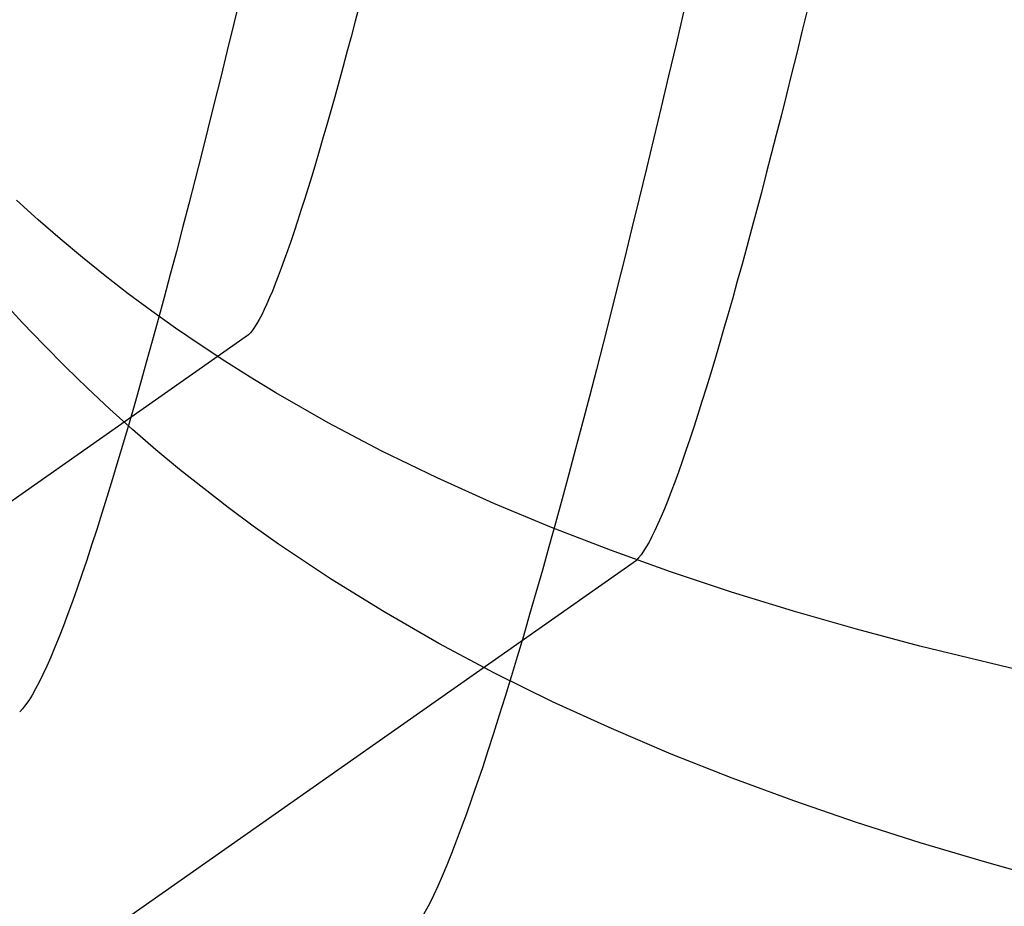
# Model space of a CAD drawing. Extents: x 2585 to 3160, y 2666 to 3200.
# Tile 106 of 256: x 2658 to 2682, y 2697 to 2719. Entities that reach past the tile are written whole.
import ezdxf

# ---------------------------------------------------------------- set-up
doc = ezdxf.new("R2010")
doc.units = 0
doc.layers.add('CAPA_01', color=12, linetype='CONTINUOUS')
doc.layers.add('PP', color=51, linetype='CONTINUOUS')

msp = doc.modelspace()

# ---------------------------------------------------------------- linework, layer by layer
at = {"layer": 'CAPA_01'}
for points in [[(2683.592, 2702.644, 428.286), (2680.346, 2703.427, 428.796), (2678.755, 2703.852, 429.065), (2677.18, 2704.304, 429.344), (2675.63, 2704.782, 429.632), (2674.099, 2705.29, 429.931), (2672.597, 2705.827, 430.239), (2671.119, 2706.397, 430.557), (2669.673, 2707, 430.884), (2668.255, 2707.638, 431.22), (2666.873, 2708.312, 431.563), (2665.524, 2709.023, 431.914), (2664.215, 2709.772, 432.27), (2663.574, 2710.161, 432.451), (2662.942, 2710.56, 432.632), (2662.32, 2710.97, 432.815), (2661.709, 2711.388, 432.998), (2661.109, 2711.816, 433.182), (2660.52, 2712.253, 433.365), (2659.942, 2712.701, 433.55), (2659.373, 2713.158, 433.734), (2658.814, 2713.626, 433.919), (2658.264, 2714.106, 434.104), (2657.724, 2714.595, 434.288)], [(2683.587, 2697.565, 435.536), (2681.961, 2698.02, 435.836), (2680.347, 2698.503, 436.147), (2678.759, 2699.012, 436.468), (2677.188, 2699.551, 436.801), (2675.642, 2700.12, 437.144), (2674.117, 2700.724, 437.498), (2672.62, 2701.36, 437.862), (2671.148, 2702.033, 438.237), (2669.71, 2702.743, 438.621), (2668.3, 2703.493, 439.015), (2666.927, 2704.282, 439.415), (2665.587, 2705.112, 439.823), (2664.933, 2705.543, 440.029), (2664.288, 2705.983, 440.236), (2663.653, 2706.435, 440.444), (2663.027, 2706.897, 440.653), (2662.411, 2707.371, 440.864), (2661.807, 2707.854, 441.074), (2661.214, 2708.347, 441.284), (2660.632, 2708.85, 441.494), (2660.061, 2709.363, 441.704), (2659.5, 2709.887, 441.914), (2658.948, 2710.422, 442.124), (2658.407, 2710.969, 442.334), (2657.876, 2711.526, 442.542), (2657.357, 2712.092, 442.749)]]:
    msp.add_polyline3d(points, dxfattribs=at)
at = {"layer": 'PP'}
for p, q in [((2663.531, 2711.221, 400.363), (2621.822, 2681.92, 26.161)), ((2673.244, 2705.575, 400.02), (2631.535, 2676.274, 25.82))]:
    msp.add_line(p, q, dxfattribs=at)
at = {"layer": 'PP', "extrusion": (0.19151, 0.858712, 0.475329)}
msp.add_lwpolyline([(-2018.307, -1157.745), (-2018.461, -1157.832), (-2018.614, -1157.923), (-2018.766, -1158.019), (-2018.917, -1158.118), (-2019.068, -1158.222), (-2019.217, -1158.33), (-2019.364, -1158.442), (-2019.51, -1158.558), (-2019.654, -1158.679), (-2019.797, -1158.804), (-2019.937, -1158.933), (-2020.075, -1159.066), (-2020.21, -1159.203), (-2020.342, -1159.344), (-2020.472, -1159.489), (-2020.599, -1159.638), (-2020.723, -1159.79), (-2020.843, -1159.947), (-2020.96, -1160.107), (-2021.073, -1160.27), (-2021.182, -1160.437), (-2021.288, -1160.607), (-2021.389, -1160.78), (-2021.486, -1160.956), (-2021.578, -1161.135), (-2021.666, -1161.317), (-2021.75, -1161.501), (-2021.828, -1161.688), (-2021.902, -1161.876), (-2021.971, -1162.067), (-2022.035, -1162.259), (-2022.093, -1162.453), (-2022.147, -1162.649), (-2022.195, -1162.845), (-2022.239, -1163.043), (-2022.276, -1163.241), (-2022.309, -1163.44), (-2022.336, -1163.639), (-2022.358, -1163.839), (-2022.375, -1164.038), (-2022.386, -1164.238), (-2022.393, -1164.436), (-2022.394, -1164.635), (-2022.389, -1164.832), (-2022.38, -1165.029), (-2022.366, -1165.224), (-2022.347, -1165.418), (-2022.323, -1165.611), (-2022.294, -1165.802), (-2022.261, -1165.991), (-2022.223, -1166.178), (-2022.18, -1166.364), (-2022.134, -1166.546), (-2022.083, -1166.727), (-2022.028, -1166.905), (-2021.969, -1167.08), (-2021.907, -1167.253), (-2021.841, -1167.423), (-2021.771, -1167.59), (-2021.698, -1167.754), (-2021.622, -1167.916), (-2021.543, -1168.074), (-2021.46, -1168.228), (-2021.376, -1168.38), (-2021.287, -1168.53), (-2021.195, -1168.679), (-2021.098, -1168.827), (-2020.997, -1168.974), (-2020.891, -1169.121), (-2020.781, -1169.266), (-2020.667, -1169.409), (-2020.549, -1169.551), (-2020.426, -1169.691), (-2020.299, -1169.829), (-2020.168, -1169.966), (-2020.032, -1170.099), (-2019.893, -1170.231), (-2019.749, -1170.36), (-2019.601, -1170.486), (-2019.449, -1170.609), (-2019.294, -1170.729), (-2019.134, -1170.845), (-2018.971, -1170.959), (-2018.804, -1171.068), (-2018.634, -1171.174), (-2018.46, -1171.276), (-2018.283, -1171.374), (-2018.103, -1171.468), (-2017.92, -1171.557), (-2017.735, -1171.642), (-2017.547, -1171.723), (-2017.356, -1171.799), (-2017.163, -1171.87), (-2016.969, -1171.936), (-2016.772, -1171.997), (-2016.574, -1172.054), (-2016.374, -1172.105), (-2016.173, -1172.151), (-2015.971, -1172.192), (-2015.768, -1172.228), (-2015.564, -1172.259), (-2015.36, -1172.285), (-2015.156, -1172.305), (-2014.952, -1172.321), (-2014.748, -1172.331), (-2014.544, -1172.336), (-2014.341, -1172.336), (-2014.139, -1172.331), (-2013.937, -1172.321), (-2013.737, -1172.306), (-2013.538, -1172.286), (-2013.341, -1172.262), (-2013.145, -1172.233), (-2012.951, -1172.199), (-2012.759, -1172.161), (-2012.569, -1172.119), (-2012.382, -1172.072), (-2012.197, -1172.022), (-2012.014, -1171.967), (-2011.834, -1171.909), (-2011.657, -1171.847), (-2011.483, -1171.782), (-2011.311, -1171.713), (-2011.143, -1171.641), (-2010.977, -1171.565), (-2010.815, -1171.487), (-2010.656, -1171.406), (-2010.5, -1171.322), (-2010.347, -1171.235), (-2010.193, -1171.144), (-2010.041, -1171.049), (-2009.89, -1170.949), (-2009.739, -1170.846), (-2009.59, -1170.738), (-2009.443, -1170.626), (-2009.297, -1170.509), (-2009.153, -1170.389), (-2009.011, -1170.264), (-2008.87, -1170.135), (-2008.733, -1170.002), (-2008.597, -1169.865), (-2008.465, -1169.724), (-2008.335, -1169.579), (-2008.208, -1169.43), (-2008.084, -1169.277), (-2007.964, -1169.121), (-2007.847, -1168.961), (-2007.734, -1168.798), (-2007.625, -1168.631), (-2007.52, -1168.461), (-2007.418, -1168.287), (-2007.322, -1168.111), (-2007.229, -1167.932), (-2007.141, -1167.751), (-2007.058, -1167.566), (-2006.979, -1167.38), (-2006.905, -1167.191), (-2006.836, -1167.001), (-2006.772, -1166.808), (-2006.714, -1166.614), (-2006.66, -1166.419), (-2006.612, -1166.223), (-2006.569, -1166.025), (-2006.531, -1165.827), (-2006.498, -1165.628), (-2006.471, -1165.428), (-2006.449, -1165.229), (-2006.432, -1165.029), (-2006.421, -1164.83), (-2006.415, -1164.631), (-2006.414, -1164.433), (-2006.418, -1164.235), (-2006.427, -1164.039), (-2006.441, -1163.843), (-2006.46, -1163.649), (-2006.484, -1163.457), (-2006.513, -1163.266), (-2006.547, -1163.076), (-2006.584, -1162.889), (-2006.627, -1162.704), (-2006.673, -1162.521), (-2006.724, -1162.341), (-2006.779, -1162.163), (-2006.838, -1161.987), (-2006.9, -1161.814), (-2006.967, -1161.644), (-2007.036, -1161.477), (-2007.109, -1161.313), (-2007.185, -1161.152), (-2007.265, -1160.994), (-2007.347, -1160.839), (-2007.432, -1160.688), (-2007.52, -1160.538), (-2007.613, -1160.389), (-2007.709, -1160.241), (-2007.811, -1160.093), (-2007.916, -1159.947), (-2008.026, -1159.802), (-2008.14, -1159.659), (-2008.258, -1159.517), (-2008.381, -1159.376), (-2008.508, -1159.238), (-2008.639, -1159.102), (-2008.775, -1158.968), (-2008.914, -1158.837), (-2009.058, -1158.708), (-2009.206, -1158.582), (-2009.358, -1158.459), (-2009.514, -1158.339), (-2009.673, -1158.222), (-2009.836, -1158.109), (-2010.003, -1157.999), (-2010.174, -1157.893), (-2010.347, -1157.792), (-2010.524, -1157.694), (-2010.704, -1157.6), (-2010.887, -1157.51), (-2011.072, -1157.425), (-2011.261, -1157.345), (-2011.451, -1157.269), (-2011.644, -1157.198), (-2011.839, -1157.132), (-2012.035, -1157.07), (-2012.234, -1157.014), (-2012.433, -1156.963), (-2012.634, -1156.916), (-2012.837, -1156.875), (-2013.039, -1156.839), (-2013.243, -1156.808), (-2013.447, -1156.783), (-2013.651, -1156.762), (-2013.855, -1156.747), (-2014.06, -1156.737), (-2014.263, -1156.732), (-2014.466, -1156.732), (-2014.669, -1156.737), (-2014.87, -1156.747), (-2015.07, -1156.762), (-2015.269, -1156.782), (-2015.466, -1156.806), (-2015.662, -1156.835), (-2015.856, -1156.869), (-2016.048, -1156.907), (-2016.238, -1156.949), (-2016.425, -1156.995), (-2016.61, -1157.046), (-2016.793, -1157.1), (-2016.973, -1157.159), (-2017.15, -1157.221), (-2017.325, -1157.286), (-2017.496, -1157.355), (-2017.665, -1157.427), (-2017.83, -1157.502), (-2017.992, -1157.58), (-2018.151, -1157.661)], close=True, dxfattribs=at)
at = {"layer": 'PP', "extrusion": (0.182173, 0.743423, 0.643533)}
msp.add_lwpolyline([(-1950.344, -1776.284), (-1950.497, -1776.372), (-1950.649, -1776.465), (-1950.801, -1776.562), (-1950.951, -1776.663), (-1951.101, -1776.769), (-1951.249, -1776.878), (-1951.395, -1776.992), (-1951.54, -1777.11), (-1951.683, -1777.232), (-1951.825, -1777.358), (-1951.964, -1777.488), (-1952.1, -1777.623), (-1952.234, -1777.761), (-1952.366, -1777.904), (-1952.494, -1778.05), (-1952.62, -1778.2), (-1952.742, -1778.354), (-1952.861, -1778.512), (-1952.977, -1778.673), (-1953.088, -1778.838), (-1953.196, -1779.006), (-1953.3, -1779.177), (-1953.4, -1779.351), (-1953.495, -1779.529), (-1953.586, -1779.709), (-1953.673, -1779.891), (-1953.755, -1780.076), (-1953.832, -1780.264), (-1953.904, -1780.453), (-1953.971, -1780.644), (-1954.033, -1780.837), (-1954.09, -1781.032), (-1954.142, -1781.228), (-1954.189, -1781.425), (-1954.231, -1781.623), (-1954.267, -1781.822), (-1954.298, -1782.021), (-1954.323, -1782.221), (-1954.344, -1782.421), (-1954.359, -1782.62), (-1954.368, -1782.82), (-1954.373, -1783.019), (-1954.372, -1783.217), (-1954.366, -1783.415), (-1954.356, -1783.611), (-1954.34, -1783.807), (-1954.319, -1784.001), (-1954.293, -1784.193), (-1954.263, -1784.384), (-1954.228, -1784.573), (-1954.189, -1784.759), (-1954.145, -1784.944), (-1954.097, -1785.127), (-1954.044, -1785.307), (-1953.988, -1785.484), (-1953.928, -1785.659), (-1953.864, -1785.831), (-1953.796, -1786.001), (-1953.725, -1786.167), (-1953.651, -1786.33), (-1953.573, -1786.491), (-1953.493, -1786.648), (-1953.409, -1786.802), (-1953.323, -1786.953), (-1953.234, -1787.102), (-1953.14, -1787.25), (-1953.042, -1787.397), (-1952.939, -1787.543), (-1952.833, -1787.689), (-1952.722, -1787.832), (-1952.606, -1787.975), (-1952.487, -1788.115), (-1952.363, -1788.254), (-1952.235, -1788.391), (-1952.103, -1788.526), (-1951.966, -1788.659), (-1951.825, -1788.789), (-1951.68, -1788.916), (-1951.532, -1789.041), (-1951.379, -1789.162), (-1951.222, -1789.28), (-1951.062, -1789.396), (-1950.897, -1789.507), (-1950.73, -1789.615), (-1950.558, -1789.719), (-1950.384, -1789.819), (-1950.206, -1789.916), (-1950.026, -1790.007), (-1949.842, -1790.095), (-1949.656, -1790.178), (-1949.467, -1790.257), (-1949.276, -1790.331), (-1949.083, -1790.4), (-1948.887, -1790.464), (-1948.69, -1790.523), (-1948.491, -1790.578), (-1948.291, -1790.627), (-1948.09, -1790.671), (-1947.888, -1790.71), (-1947.684, -1790.744), (-1947.481, -1790.773), (-1947.276, -1790.796), (-1947.072, -1790.815), (-1946.868, -1790.828), (-1946.664, -1790.836), (-1946.46, -1790.839), (-1946.257, -1790.837), (-1946.055, -1790.829), (-1945.854, -1790.817), (-1945.654, -1790.8), (-1945.455, -1790.779), (-1945.258, -1790.752), (-1945.062, -1790.721), (-1944.869, -1790.686), (-1944.677, -1790.646), (-1944.488, -1790.601), (-1944.301, -1790.553), (-1944.116, -1790.5), (-1943.934, -1790.444), (-1943.754, -1790.384), (-1943.578, -1790.32), (-1943.404, -1790.253), (-1943.233, -1790.182), (-1943.065, -1790.108), (-1942.901, -1790.031), (-1942.739, -1789.951), (-1942.581, -1789.869), (-1942.426, -1789.783), (-1942.273, -1789.695), (-1942.12, -1789.602), (-1941.969, -1789.505), (-1941.818, -1789.404), (-1941.669, -1789.299), (-1941.521, -1789.189), (-1941.374, -1789.076), (-1941.229, -1788.958), (-1941.086, -1788.836), (-1940.945, -1788.709), (-1940.806, -1788.579), (-1940.669, -1788.445), (-1940.535, -1788.306), (-1940.404, -1788.164), (-1940.275, -1788.017), (-1940.15, -1787.867), (-1940.027, -1787.713), (-1939.909, -1787.555), (-1939.793, -1787.394), (-1939.681, -1787.229), (-1939.574, -1787.061), (-1939.47, -1786.89), (-1939.37, -1786.716), (-1939.274, -1786.539), (-1939.183, -1786.359), (-1939.097, -1786.176), (-1939.015, -1785.991), (-1938.938, -1785.804), (-1938.866, -1785.614), (-1938.799, -1785.423), (-1938.736, -1785.23), (-1938.679, -1785.035), (-1938.627, -1784.839), (-1938.581, -1784.642), (-1938.539, -1784.444), (-1938.503, -1784.246), (-1938.472, -1784.046), (-1938.446, -1783.847), (-1938.426, -1783.647), (-1938.411, -1783.447), (-1938.401, -1783.248), (-1938.397, -1783.049), (-1938.398, -1782.85), (-1938.403, -1782.653), (-1938.414, -1782.456), (-1938.43, -1782.261), (-1938.451, -1782.067), (-1938.476, -1781.874), (-1938.507, -1781.684), (-1938.542, -1781.495), (-1938.581, -1781.308), (-1938.625, -1781.123), (-1938.673, -1780.941), (-1938.726, -1780.761), (-1938.782, -1780.583), (-1938.842, -1780.408), (-1938.906, -1780.236), (-1938.974, -1780.067), (-1939.045, -1779.9), (-1939.119, -1779.737), (-1939.196, -1779.577), (-1939.277, -1779.419), (-1939.36, -1779.265), (-1939.447, -1779.115), (-1939.536, -1778.966), (-1939.63, -1778.818), (-1939.728, -1778.67), (-1939.83, -1778.524), (-1939.937, -1778.379), (-1940.048, -1778.235), (-1940.163, -1778.093), (-1940.283, -1777.952), (-1940.407, -1777.813), (-1940.535, -1777.676), (-1940.667, -1777.541), (-1940.804, -1777.409), (-1940.945, -1777.279), (-1941.089, -1777.151), (-1941.238, -1777.027), (-1941.391, -1776.905), (-1941.548, -1776.787), (-1941.708, -1776.672), (-1941.872, -1776.56), (-1942.04, -1776.452), (-1942.211, -1776.348), (-1942.386, -1776.248), (-1942.563, -1776.152), (-1942.744, -1776.06), (-1942.928, -1775.972), (-1943.114, -1775.889), (-1943.303, -1775.811), (-1943.494, -1775.737), (-1943.687, -1775.668), (-1943.882, -1775.603), (-1944.08, -1775.544), (-1944.278, -1775.49), (-1944.478, -1775.44), (-1944.68, -1775.396), (-1944.882, -1775.357), (-1945.085, -1775.323), (-1945.289, -1775.295), (-1945.493, -1775.271), (-1945.698, -1775.253), (-1945.902, -1775.24), (-1946.106, -1775.232), (-1946.31, -1775.229), (-1946.513, -1775.231), (-1946.715, -1775.238), (-1946.916, -1775.25), (-1947.116, -1775.267), (-1947.315, -1775.289), (-1947.512, -1775.315), (-1947.707, -1775.346), (-1947.901, -1775.382), (-1948.093, -1775.422), (-1948.282, -1775.466), (-1948.469, -1775.514), (-1948.654, -1775.567), (-1948.836, -1775.623), (-1949.015, -1775.683), (-1949.192, -1775.747), (-1949.366, -1775.814), (-1949.537, -1775.885), (-1949.705, -1775.959), (-1949.869, -1776.036), (-1950.031, -1776.116), (-1950.189, -1776.199)], close=True, dxfattribs=at)
at = {"layer": 'PP', "extrusion": (0.165008, 0.597238, 0.784907)}
msp.add_lwpolyline([(-1853.963, -2343.023), (-1854.115, -2343.115), (-1854.265, -2343.211), (-1854.415, -2343.311), (-1854.563, -2343.415), (-1854.711, -2343.523), (-1854.857, -2343.635), (-1855.001, -2343.752), (-1855.144, -2343.873), (-1855.285, -2343.998), (-1855.424, -2344.127), (-1855.56, -2344.26), (-1855.694, -2344.397), (-1855.826, -2344.539), (-1855.955, -2344.684), (-1856.08, -2344.833), (-1856.203, -2344.985), (-1856.323, -2345.142), (-1856.439, -2345.302), (-1856.551, -2345.466), (-1856.66, -2345.633), (-1856.765, -2345.803), (-1856.865, -2345.976), (-1856.962, -2346.152), (-1857.054, -2346.332), (-1857.142, -2346.513), (-1857.225, -2346.698), (-1857.303, -2346.884), (-1857.377, -2347.073), (-1857.445, -2347.264), (-1857.509, -2347.457), (-1857.568, -2347.651), (-1857.621, -2347.847), (-1857.67, -2348.044), (-1857.713, -2348.242), (-1857.751, -2348.441), (-1857.783, -2348.641), (-1857.81, -2348.841), (-1857.832, -2349.041), (-1857.849, -2349.241), (-1857.86, -2349.441), (-1857.866, -2349.641), (-1857.867, -2349.84), (-1857.863, -2350.038), (-1857.854, -2350.236), (-1857.839, -2350.432), (-1857.82, -2350.627), (-1857.795, -2350.821), (-1857.766, -2351.013), (-1857.733, -2351.203), (-1857.694, -2351.391), (-1857.651, -2351.577), (-1857.604, -2351.761), (-1857.553, -2351.942), (-1857.497, -2352.121), (-1857.437, -2352.298), (-1857.374, -2352.472), (-1857.307, -2352.643), (-1857.236, -2352.811), (-1857.162, -2352.976), (-1857.085, -2353.137), (-1857.005, -2353.296), (-1856.921, -2353.452), (-1856.835, -2353.604), (-1856.746, -2353.753), (-1856.654, -2353.9), (-1856.557, -2354.047), (-1856.457, -2354.192), (-1856.352, -2354.336), (-1856.242, -2354.479), (-1856.129, -2354.621), (-1856.011, -2354.761), (-1855.889, -2354.9), (-1855.762, -2355.036), (-1855.632, -2355.17), (-1855.497, -2355.303), (-1855.358, -2355.432), (-1855.215, -2355.56), (-1855.068, -2355.684), (-1854.917, -2355.806), (-1854.762, -2355.924), (-1854.603, -2356.039), (-1854.44, -2356.151), (-1854.274, -2356.259), (-1854.105, -2356.364), (-1853.932, -2356.465), (-1853.756, -2356.561), (-1853.576, -2356.654), (-1853.394, -2356.742), (-1853.209, -2356.826), (-1853.021, -2356.906), (-1852.831, -2356.98), (-1852.639, -2357.05), (-1852.444, -2357.116), (-1852.248, -2357.176), (-1852.049, -2357.231), (-1851.85, -2357.282), (-1851.649, -2357.327), (-1851.447, -2357.367), (-1851.244, -2357.402), (-1851.04, -2357.432), (-1850.836, -2357.457), (-1850.631, -2357.476), (-1850.427, -2357.49), (-1850.222, -2357.499), (-1850.018, -2357.503), (-1849.814, -2357.502), (-1849.611, -2357.496), (-1849.409, -2357.485), (-1849.208, -2357.469), (-1849.009, -2357.448), (-1848.811, -2357.422), (-1848.614, -2357.391), (-1848.419, -2357.356), (-1848.226, -2357.317), (-1848.036, -2357.273), (-1847.847, -2357.225), (-1847.661, -2357.173), (-1847.477, -2357.117), (-1847.296, -2357.057), (-1847.118, -2356.993), (-1846.943, -2356.926), (-1846.77, -2356.855), (-1846.601, -2356.781), (-1846.434, -2356.703), (-1846.271, -2356.623), (-1846.111, -2356.54), (-1845.954, -2356.454), (-1845.801, -2356.366), (-1845.65, -2356.274), (-1845.499, -2356.178), (-1845.349, -2356.078), (-1845.201, -2355.974), (-1845.053, -2355.866), (-1844.907, -2355.753), (-1844.763, -2355.636), (-1844.62, -2355.516), (-1844.479, -2355.391), (-1844.34, -2355.262), (-1844.204, -2355.128), (-1844.07, -2354.991), (-1843.938, -2354.85), (-1843.809, -2354.705), (-1843.684, -2354.556), (-1843.561, -2354.403), (-1843.441, -2354.247), (-1843.325, -2354.087), (-1843.213, -2353.923), (-1843.104, -2353.756), (-1842.999, -2353.586), (-1842.899, -2353.413), (-1842.802, -2353.236), (-1842.71, -2353.057), (-1842.622, -2352.875), (-1842.539, -2352.691), (-1842.461, -2352.504), (-1842.387, -2352.315), (-1842.319, -2352.124), (-1842.255, -2351.932), (-1842.196, -2351.737), (-1842.143, -2351.541), (-1842.094, -2351.344), (-1842.051, -2351.146), (-1842.013, -2350.948), (-1841.981, -2350.748), (-1841.954, -2350.548), (-1841.932, -2350.348), (-1841.915, -2350.148), (-1841.904, -2349.948), (-1841.898, -2349.748), (-1841.897, -2349.549), (-1841.901, -2349.35), (-1841.91, -2349.153), (-1841.925, -2348.956), (-1841.944, -2348.761), (-1841.969, -2348.568), (-1841.998, -2348.376), (-1842.032, -2348.186), (-1842.07, -2347.998), (-1842.113, -2347.811), (-1842.16, -2347.628), (-1842.211, -2347.446), (-1842.267, -2347.267), (-1842.327, -2347.091), (-1842.39, -2346.917), (-1842.457, -2346.746), (-1842.528, -2346.578), (-1842.602, -2346.413), (-1842.679, -2346.251), (-1842.76, -2346.092), (-1842.843, -2345.937), (-1842.929, -2345.784), (-1843.018, -2345.635), (-1843.11, -2345.488), (-1843.207, -2345.342), (-1843.308, -2345.197), (-1843.412, -2345.052), (-1843.522, -2344.909), (-1843.635, -2344.768), (-1843.753, -2344.627), (-1843.875, -2344.489), (-1844.002, -2344.353), (-1844.132, -2344.218), (-1844.267, -2344.086), (-1844.406, -2343.956), (-1844.549, -2343.829), (-1844.696, -2343.705), (-1844.847, -2343.583), (-1845.002, -2343.465), (-1845.161, -2343.349), (-1845.324, -2343.237), (-1845.49, -2343.129), (-1845.659, -2343.025), (-1845.832, -2342.924), (-1846.009, -2342.827), (-1846.188, -2342.735), (-1846.37, -2342.646), (-1846.555, -2342.562), (-1846.743, -2342.483), (-1846.933, -2342.408), (-1847.125, -2342.338), (-1847.32, -2342.273), (-1847.516, -2342.213), (-1847.715, -2342.157), (-1847.914, -2342.107), (-1848.115, -2342.061), (-1848.317, -2342.021), (-1848.52, -2341.986), (-1848.724, -2341.957), (-1848.928, -2341.932), (-1849.133, -2341.913), (-1849.337, -2341.898), (-1849.542, -2341.889), (-1849.746, -2341.885), (-1849.95, -2341.887), (-1850.153, -2341.893), (-1850.355, -2341.904), (-1850.556, -2341.92), (-1850.755, -2341.941), (-1850.953, -2341.967), (-1851.15, -2341.997), (-1851.345, -2342.032), (-1851.538, -2342.072), (-1851.728, -2342.116), (-1851.917, -2342.164), (-1852.103, -2342.216), (-1852.287, -2342.272), (-1852.468, -2342.332), (-1852.646, -2342.396), (-1852.821, -2342.463), (-1852.994, -2342.534), (-1853.164, -2342.608), (-1853.33, -2342.685), (-1853.493, -2342.765), (-1853.653, -2342.849), (-1853.81, -2342.934)], close=True, dxfattribs=at)
at = {"layer": 'PP', "extrusion": (0.141083, 0.430006, 0.891735)}
msp.add_lwpolyline([(-1694.522, -2841.943), (-1694.67, -2842.041), (-1694.817, -2842.143), (-1694.962, -2842.249), (-1695.107, -2842.359), (-1695.25, -2842.473), (-1695.392, -2842.591), (-1695.531, -2842.713), (-1695.669, -2842.84), (-1695.805, -2842.97), (-1695.939, -2843.105), (-1696.07, -2843.243), (-1696.199, -2843.386), (-1696.325, -2843.532), (-1696.448, -2843.682), (-1696.568, -2843.836), (-1696.685, -2843.994), (-1696.799, -2844.155), (-1696.908, -2844.32), (-1697.014, -2844.488), (-1697.117, -2844.659), (-1697.215, -2844.833), (-1697.309, -2845.01), (-1697.399, -2845.191), (-1697.484, -2845.373), (-1697.565, -2845.559), (-1697.641, -2845.746), (-1697.712, -2845.936), (-1697.778, -2846.128), (-1697.839, -2846.321), (-1697.896, -2846.516), (-1697.947, -2846.713), (-1697.993, -2846.911), (-1698.034, -2847.11), (-1698.069, -2847.309), (-1698.1, -2847.51), (-1698.124, -2847.71), (-1698.144, -2847.911), (-1698.158, -2848.112), (-1698.167, -2848.313), (-1698.171, -2848.514), (-1698.169, -2848.713), (-1698.163, -2848.913), (-1698.151, -2849.111), (-1698.134, -2849.308), (-1698.112, -2849.503), (-1698.085, -2849.698), (-1698.054, -2849.89), (-1698.017, -2850.081), (-1697.976, -2850.27), (-1697.931, -2850.456), (-1697.881, -2850.641), (-1697.826, -2850.822), (-1697.768, -2851.002), (-1697.706, -2851.179), (-1697.64, -2851.353), (-1697.57, -2851.524), (-1697.496, -2851.692), (-1697.419, -2851.857), (-1697.339, -2852.019), (-1697.255, -2852.178), (-1697.169, -2852.334), (-1697.08, -2852.486), (-1696.988, -2852.635), (-1696.893, -2852.78), (-1696.796, -2852.924), (-1696.694, -2853.066), (-1696.587, -2853.207), (-1696.477, -2853.347), (-1696.362, -2853.486), (-1696.244, -2853.623), (-1696.121, -2853.759), (-1695.993, -2853.892), (-1695.862, -2854.023), (-1695.726, -2854.153), (-1695.587, -2854.279), (-1695.443, -2854.404), (-1695.295, -2854.525), (-1695.143, -2854.644), (-1694.988, -2854.759), (-1694.828, -2854.872), (-1694.665, -2854.98), (-1694.499, -2855.086), (-1694.329, -2855.187), (-1694.155, -2855.285), (-1693.978, -2855.379), (-1693.799, -2855.469), (-1693.616, -2855.554), (-1693.431, -2855.635), (-1693.242, -2855.712), (-1693.052, -2855.784), (-1692.859, -2855.851), (-1692.664, -2855.913), (-1692.467, -2855.971), (-1692.269, -2856.024), (-1692.069, -2856.071), (-1691.867, -2856.114), (-1691.665, -2856.151), (-1691.461, -2856.183), (-1691.257, -2856.21), (-1691.053, -2856.232), (-1690.848, -2856.248), (-1690.643, -2856.259), (-1690.438, -2856.266), (-1690.233, -2856.267), (-1690.029, -2856.262), (-1689.825, -2856.253), (-1689.623, -2856.239), (-1689.422, -2856.22), (-1689.221, -2856.196), (-1689.023, -2856.167), (-1688.826, -2856.133), (-1688.63, -2856.095), (-1688.437, -2856.052), (-1688.246, -2856.005), (-1688.057, -2855.954), (-1687.871, -2855.898), (-1687.687, -2855.839), (-1687.505, -2855.775), (-1687.327, -2855.708), (-1687.151, -2855.637), (-1686.978, -2855.563), (-1686.809, -2855.485), (-1686.642, -2855.405), (-1686.479, -2855.321), (-1686.319, -2855.234), (-1686.162, -2855.145), (-1686.009, -2855.053), (-1685.859, -2854.958), (-1685.711, -2854.86), (-1685.565, -2854.759), (-1685.419, -2854.653), (-1685.274, -2854.543), (-1685.131, -2854.429), (-1684.99, -2854.311), (-1684.85, -2854.188), (-1684.712, -2854.062), (-1684.576, -2853.931), (-1684.442, -2853.797), (-1684.311, -2853.658), (-1684.182, -2853.516), (-1684.056, -2853.369), (-1683.933, -2853.219), (-1683.813, -2853.065), (-1683.696, -2852.908), (-1683.583, -2852.747), (-1683.473, -2852.582), (-1683.367, -2852.414), (-1683.264, -2852.243), (-1683.166, -2852.068), (-1683.072, -2851.891), (-1682.983, -2851.711), (-1682.897, -2851.528), (-1682.817, -2851.343), (-1682.741, -2851.156), (-1682.669, -2850.966), (-1682.603, -2850.774), (-1682.542, -2850.581), (-1682.485, -2850.385), (-1682.434, -2850.189), (-1682.388, -2849.991), (-1682.347, -2849.792), (-1682.312, -2849.592), (-1682.282, -2849.392), (-1682.257, -2849.191), (-1682.237, -2848.99), (-1682.223, -2848.789), (-1682.214, -2848.589), (-1682.21, -2848.388), (-1682.212, -2848.188), (-1682.218, -2847.989), (-1682.23, -2847.791), (-1682.247, -2847.594), (-1682.269, -2847.398), (-1682.296, -2847.204), (-1682.328, -2847.012), (-1682.364, -2846.821), (-1682.405, -2846.632), (-1682.451, -2846.445), (-1682.5, -2846.261), (-1682.555, -2846.079), (-1682.613, -2845.9), (-1682.675, -2845.723), (-1682.742, -2845.549), (-1682.811, -2845.378), (-1682.885, -2845.21), (-1682.962, -2845.045), (-1683.042, -2844.883), (-1683.126, -2844.724), (-1683.212, -2844.568), (-1683.301, -2844.416), (-1683.393, -2844.267), (-1683.488, -2844.122), (-1683.586, -2843.978), (-1683.688, -2843.836), (-1683.794, -2843.694), (-1683.904, -2843.554), (-1684.019, -2843.416), (-1684.138, -2843.279), (-1684.261, -2843.143), (-1684.388, -2843.01), (-1684.519, -2842.878), (-1684.655, -2842.749), (-1684.795, -2842.622), (-1684.938, -2842.498), (-1685.086, -2842.377), (-1685.238, -2842.258), (-1685.393, -2842.142), (-1685.553, -2842.03), (-1685.716, -2841.921), (-1685.882, -2841.816), (-1686.053, -2841.714), (-1686.226, -2841.616), (-1686.403, -2841.523), (-1686.582, -2841.433), (-1686.765, -2841.347), (-1686.951, -2841.266), (-1687.139, -2841.19), (-1687.329, -2841.118), (-1687.522, -2841.051), (-1687.717, -2840.988), (-1687.914, -2840.931), (-1688.112, -2840.878), (-1688.312, -2840.831), (-1688.514, -2840.788), (-1688.716, -2840.751), (-1688.92, -2840.719), (-1689.124, -2840.692), (-1689.329, -2840.67), (-1689.534, -2840.654), (-1689.739, -2840.642), (-1689.944, -2840.636), (-1690.148, -2840.635), (-1690.352, -2840.639), (-1690.556, -2840.649), (-1690.758, -2840.663), (-1690.96, -2840.682), (-1691.16, -2840.706), (-1691.358, -2840.735), (-1691.555, -2840.769), (-1691.751, -2840.807), (-1691.944, -2840.849), (-1692.135, -2840.897), (-1692.324, -2840.948), (-1692.51, -2841.003), (-1692.694, -2841.063), (-1692.876, -2841.126), (-1693.054, -2841.194), (-1693.23, -2841.264), (-1693.403, -2841.339), (-1693.572, -2841.416), (-1693.739, -2841.497), (-1693.902, -2841.581), (-1694.062, -2841.668), (-1694.219, -2841.757), (-1694.372, -2841.849)], close=True, dxfattribs=at)
at = {"layer": 'PP', "extrusion": (0.112157, 0.253231, 0.960882)}
msp.add_lwpolyline([(-1347.342, -3295.033), (-1347.481, -3295.144), (-1347.617, -3295.259), (-1347.753, -3295.378), (-1347.886, -3295.501), (-1348.018, -3295.628), (-1348.149, -3295.759), (-1348.277, -3295.894), (-1348.402, -3296.033), (-1348.526, -3296.175), (-1348.646, -3296.322), (-1348.764, -3296.472), (-1348.88, -3296.626), (-1348.992, -3296.784), (-1349.1, -3296.945), (-1349.206, -3297.109), (-1349.307, -3297.277), (-1349.406, -3297.448), (-1349.5, -3297.622), (-1349.59, -3297.799), (-1349.676, -3297.979), (-1349.758, -3298.162), (-1349.835, -3298.347), (-1349.908, -3298.535), (-1349.976, -3298.725), (-1350.039, -3298.917), (-1350.098, -3299.111), (-1350.151, -3299.307), (-1350.199, -3299.504), (-1350.243, -3299.702), (-1350.281, -3299.902), (-1350.314, -3300.103), (-1350.341, -3300.304), (-1350.364, -3300.506), (-1350.381, -3300.708), (-1350.392, -3300.91), (-1350.399, -3301.113), (-1350.4, -3301.315), (-1350.396, -3301.516), (-1350.386, -3301.717), (-1350.371, -3301.917), (-1350.351, -3302.116), (-1350.326, -3302.314), (-1350.296, -3302.51), (-1350.262, -3302.705), (-1350.222, -3302.898), (-1350.177, -3303.089), (-1350.128, -3303.278), (-1350.074, -3303.464), (-1350.016, -3303.648), (-1349.954, -3303.83), (-1349.887, -3304.009), (-1349.816, -3304.185), (-1349.742, -3304.358), (-1349.663, -3304.529), (-1349.581, -3304.696), (-1349.496, -3304.86), (-1349.407, -3305.021), (-1349.316, -3305.178), (-1349.221, -3305.332), (-1349.123, -3305.482), (-1349.023, -3305.629), (-1348.92, -3305.773), (-1348.815, -3305.912), (-1348.707, -3306.048), (-1348.597, -3306.182), (-1348.482, -3306.315), (-1348.364, -3306.446), (-1348.241, -3306.575), (-1348.114, -3306.702), (-1347.983, -3306.828), (-1347.848, -3306.951), (-1347.709, -3307.072), (-1347.566, -3307.191), (-1347.419, -3307.307), (-1347.269, -3307.42), (-1347.114, -3307.531), (-1346.956, -3307.638), (-1346.794, -3307.742), (-1346.629, -3307.843), (-1346.46, -3307.94), (-1346.287, -3308.033), (-1346.112, -3308.123), (-1345.933, -3308.208), (-1345.751, -3308.289), (-1345.567, -3308.366), (-1345.38, -3308.439), (-1345.19, -3308.507), (-1344.998, -3308.571), (-1344.804, -3308.629), (-1344.607, -3308.683), (-1344.409, -3308.732), (-1344.209, -3308.777), (-1344.008, -3308.816), (-1343.806, -3308.849), (-1343.602, -3308.878), (-1343.398, -3308.902), (-1343.193, -3308.92), (-1342.987, -3308.933), (-1342.782, -3308.941), (-1342.576, -3308.944), (-1342.37, -3308.941), (-1342.165, -3308.933), (-1341.961, -3308.92), (-1341.757, -3308.902), (-1341.554, -3308.879), (-1341.352, -3308.851), (-1341.152, -3308.818), (-1340.953, -3308.78), (-1340.756, -3308.737), (-1340.561, -3308.69), (-1340.368, -3308.638), (-1340.177, -3308.582), (-1339.989, -3308.522), (-1339.803, -3308.457), (-1339.619, -3308.388), (-1339.439, -3308.316), (-1339.261, -3308.239), (-1339.086, -3308.159), (-1338.915, -3308.076), (-1338.746, -3307.989), (-1338.581, -3307.899), (-1338.42, -3307.806), (-1338.261, -3307.71), (-1338.106, -3307.611), (-1337.955, -3307.51), (-1337.807, -3307.406), (-1337.663, -3307.3), (-1337.523, -3307.192), (-1337.385, -3307.081), (-1337.248, -3306.966), (-1337.113, -3306.847), (-1336.979, -3306.724), (-1336.847, -3306.597), (-1336.717, -3306.466), (-1336.589, -3306.331), (-1336.463, -3306.193), (-1336.34, -3306.05), (-1336.219, -3305.904), (-1336.101, -3305.753), (-1335.986, -3305.599), (-1335.874, -3305.442), (-1335.765, -3305.281), (-1335.66, -3305.116), (-1335.558, -3304.949), (-1335.46, -3304.777), (-1335.365, -3304.603), (-1335.275, -3304.426), (-1335.189, -3304.246), (-1335.108, -3304.063), (-1335.03, -3303.878), (-1334.957, -3303.69), (-1334.889, -3303.5), (-1334.826, -3303.308), (-1334.768, -3303.114), (-1334.714, -3302.919), (-1334.666, -3302.722), (-1334.622, -3302.523), (-1334.584, -3302.323), (-1334.551, -3302.123), (-1334.524, -3301.921), (-1334.501, -3301.72), (-1334.484, -3301.517), (-1334.473, -3301.315), (-1334.466, -3301.113), (-1334.465, -3300.911), (-1334.47, -3300.709), (-1334.479, -3300.508), (-1334.494, -3300.308), (-1334.514, -3300.109), (-1334.539, -3299.912), (-1334.569, -3299.715), (-1334.604, -3299.521), (-1334.643, -3299.328), (-1334.688, -3299.137), (-1334.737, -3298.948), (-1334.791, -3298.761), (-1334.849, -3298.577), (-1334.912, -3298.395), (-1334.978, -3298.216), (-1335.049, -3298.04), (-1335.124, -3297.867), (-1335.202, -3297.697), (-1335.284, -3297.53), (-1335.369, -3297.366), (-1335.458, -3297.205), (-1335.55, -3297.048), (-1335.644, -3296.894), (-1335.742, -3296.743), (-1335.842, -3296.596), (-1335.945, -3296.453), (-1336.05, -3296.313), (-1336.158, -3296.177), (-1336.268, -3296.043), (-1336.383, -3295.911), (-1336.502, -3295.78), (-1336.624, -3295.651), (-1336.751, -3295.523), (-1336.882, -3295.398), (-1337.017, -3295.274), (-1337.156, -3295.153), (-1337.299, -3295.034), (-1337.446, -3294.918), (-1337.596, -3294.805), (-1337.751, -3294.695), (-1337.909, -3294.587), (-1338.071, -3294.483), (-1338.237, -3294.383), (-1338.406, -3294.286), (-1338.578, -3294.192), (-1338.753, -3294.103), (-1338.932, -3294.017), (-1339.114, -3293.936), (-1339.298, -3293.859), (-1339.486, -3293.786), (-1339.675, -3293.718), (-1339.867, -3293.655), (-1340.062, -3293.596), (-1340.258, -3293.542), (-1340.456, -3293.493), (-1340.656, -3293.449), (-1340.857, -3293.41), (-1341.059, -3293.376), (-1341.263, -3293.347), (-1341.467, -3293.324), (-1341.672, -3293.305), (-1341.878, -3293.292), (-1342.084, -3293.284), (-1342.289, -3293.282), (-1342.495, -3293.284), (-1342.7, -3293.292), (-1342.905, -3293.305), (-1343.108, -3293.323), (-1343.311, -3293.346), (-1343.513, -3293.375), (-1343.713, -3293.408), (-1343.912, -3293.445), (-1344.109, -3293.488), (-1344.304, -3293.535), (-1344.497, -3293.587), (-1344.688, -3293.643), (-1344.876, -3293.704), (-1345.062, -3293.768), (-1345.246, -3293.837), (-1345.426, -3293.91), (-1345.604, -3293.986), (-1345.779, -3294.066), (-1345.95, -3294.15), (-1346.119, -3294.237), (-1346.284, -3294.327), (-1346.446, -3294.42), (-1346.604, -3294.516), (-1346.759, -3294.614), (-1346.91, -3294.716), (-1347.058, -3294.819), (-1347.202, -3294.925)], close=True, dxfattribs=at)
at = {"layer": 'PP', "extrusion": (0.080268, 0.077768, 0.993735)}
msp.add_lwpolyline([(80.225, -3723.284), (80.138, -3723.438), (80.053, -3723.595), (79.971, -3723.756), (79.892, -3723.92), (79.817, -3724.087), (79.744, -3724.256), (79.675, -3724.429), (79.609, -3724.605), (79.547, -3724.783), (79.489, -3724.964), (79.435, -3725.147), (79.384, -3725.332), (79.338, -3725.52), (79.297, -3725.71), (79.26, -3725.902), (79.227, -3726.096), (79.199, -3726.291), (79.176, -3726.488), (79.157, -3726.686), (79.144, -3726.885), (79.135, -3727.085), (79.132, -3727.286), (79.133, -3727.487), (79.14, -3727.689), (79.152, -3727.891), (79.169, -3728.093), (79.192, -3728.295), (79.219, -3728.496), (79.252, -3728.696), (79.291, -3728.896), (79.334, -3729.095), (79.383, -3729.292), (79.436, -3729.488), (79.495, -3729.683), (79.559, -3729.875), (79.627, -3730.066), (79.701, -3730.254), (79.779, -3730.44), (79.862, -3730.623), (79.95, -3730.804), (80.041, -3730.981), (80.138, -3731.156), (80.238, -3731.327), (80.342, -3731.495), (80.45, -3731.66), (80.562, -3731.821), (80.677, -3731.979), (80.796, -3732.132), (80.918, -3732.282), (81.043, -3732.428), (81.171, -3732.57), (81.302, -3732.708), (81.435, -3732.841), (81.57, -3732.971), (81.708, -3733.096), (81.848, -3733.217), (81.99, -3733.333), (82.133, -3733.446), (82.278, -3733.554), (82.424, -3733.658), (82.571, -3733.757), (82.72, -3733.853), (82.869, -3733.944), (83.019, -3734.031), (83.171, -3734.114), (83.326, -3734.195), (83.485, -3734.273), (83.647, -3734.348), (83.811, -3734.42), (83.979, -3734.488), (84.15, -3734.553), (84.324, -3734.614), (84.501, -3734.672), (84.68, -3734.726), (84.862, -3734.775), (85.046, -3734.821), (85.233, -3734.862), (85.421, -3734.899), (85.612, -3734.932), (85.805, -3734.96), (86, -3734.983), (86.196, -3735.001), (86.393, -3735.015), (86.592, -3735.023), (86.792, -3735.027), (86.993, -3735.025), (87.194, -3735.018), (87.396, -3735.007), (87.598, -3734.989), (87.8, -3734.967), (88.002, -3734.94), (88.204, -3734.907), (88.406, -3734.869), (88.606, -3734.826), (88.806, -3734.777), (89.005, -3734.724), (89.202, -3734.665), (89.398, -3734.601), (89.592, -3734.533), (89.784, -3734.459), (89.974, -3734.381), (90.161, -3734.298), (90.347, -3734.21), (90.529, -3734.118), (90.709, -3734.022), (90.886, -3733.921), (91.06, -3733.816), (91.231, -3733.708), (91.398, -3733.595), (91.562, -3733.479), (91.722, -3733.36), (91.879, -3733.237), (92.032, -3733.111), (92.181, -3732.983), (92.326, -3732.851), (92.467, -3732.717), (92.604, -3732.58), (92.737, -3732.441), (92.865, -3732.3), (92.99, -3732.157), (93.11, -3732.013), (93.226, -3731.866), (93.338, -3731.719), (93.445, -3731.57), (93.548, -3731.42), (93.647, -3731.269), (93.742, -3731.117), (93.833, -3730.965), (93.92, -3730.81), (94.005, -3730.653), (94.087, -3730.492), (94.166, -3730.328), (94.241, -3730.162), (94.314, -3729.992), (94.383, -3729.819), (94.449, -3729.644), (94.511, -3729.466), (94.569, -3729.285), (94.623, -3729.102), (94.674, -3728.916), (94.72, -3728.728), (94.761, -3728.538), (94.799, -3728.346), (94.831, -3728.153), (94.859, -3727.957), (94.883, -3727.761), (94.901, -3727.563), (94.915, -3727.363), (94.923, -3727.163), (94.927, -3726.962), (94.925, -3726.761), (94.918, -3726.559), (94.906, -3726.357), (94.889, -3726.155), (94.866, -3725.954), (94.839, -3725.752), (94.806, -3725.552), (94.768, -3725.352), (94.724, -3725.153), (94.676, -3724.956), (94.622, -3724.76), (94.563, -3724.566), (94.499, -3724.373), (94.431, -3724.183), (94.357, -3723.995), (94.279, -3723.809), (94.196, -3723.625), (94.109, -3723.445), (94.017, -3723.267), (93.921, -3723.093), (93.82, -3722.921), (93.716, -3722.753), (93.608, -3722.588), (93.496, -3722.427), (93.381, -3722.27), (93.262, -3722.116), (93.14, -3721.966), (93.015, -3721.82), (92.887, -3721.679), (92.756, -3721.541), (92.623, -3721.407), (92.488, -3721.278), (92.35, -3721.153), (92.21, -3721.032), (92.069, -3720.915), (91.925, -3720.802), (91.78, -3720.694), (91.634, -3720.59), (91.487, -3720.491), (91.338, -3720.396), (91.189, -3720.304), (91.039, -3720.217), (90.887, -3720.134), (90.732, -3720.053), (90.573, -3719.975), (90.411, -3719.9), (90.247, -3719.829), (90.079, -3719.76), (89.908, -3719.695), (89.734, -3719.634), (89.558, -3719.576), (89.378, -3719.523), (89.196, -3719.473), (89.012, -3719.427), (88.826, -3719.386), (88.637, -3719.349), (88.446, -3719.317), (88.253, -3719.289), (88.059, -3719.266), (87.862, -3719.247), (87.665, -3719.234), (87.466, -3719.225), (87.266, -3719.222), (87.066, -3719.223), (86.864, -3719.23), (86.662, -3719.242), (86.46, -3719.259), (86.258, -3719.281), (86.056, -3719.309), (85.854, -3719.341), (85.652, -3719.38), (85.452, -3719.423), (85.252, -3719.471), (85.054, -3719.525), (84.856, -3719.583), (84.661, -3719.647), (84.466, -3719.716), (84.274, -3719.789), (84.084, -3719.868), (83.897, -3719.951), (83.711, -3720.038), (83.529, -3720.13), (83.349, -3720.227), (83.172, -3720.327), (82.998, -3720.432), (82.827, -3720.541), (82.66, -3720.653), (82.496, -3720.769), (82.336, -3720.888), (82.179, -3721.011), (82.026, -3721.137), (81.877, -3721.266), (81.732, -3721.397), (81.591, -3721.532), (81.454, -3721.668), (81.322, -3721.807), (81.193, -3721.948), (81.068, -3722.091), (80.948, -3722.236), (80.832, -3722.382), (80.721, -3722.53), (80.613, -3722.679), (80.51, -3722.829), (80.411, -3722.98), (80.316, -3723.131)], close=True, dxfattribs=at)
at = {"layer": 'PP', "extrusion": (0.977069, -0.202036, -0.067213)}
msp.add_arc((3216.519, 535.76, 2024.011), 32.662, 85.5602, 174.6198, dxfattribs=at)
at = {"layer": 'PP', "extrusion": (0.977071, -0.202027, -0.067205)}
msp.add_arc((3216.531, 535.773, 2027.814), 22.246, 85.4842, 174.6198, dxfattribs=at)
at = {"layer": 'PP', "extrusion": (0.977072, -0.202025, -0.067204)}
msp.add_arc((3216.601, 535.772, 2034.705), 36.346, 85.3527, 174.6197, dxfattribs=at)
at = {"layer": 'PP', "extrusion": (0.977075, -0.202013, -0.067193)}
msp.add_arc((3216.608, 535.78, 2038.52), 25.931, 85.2048, 174.6196, dxfattribs=at)

doc.saveas('drawing.dxf')
